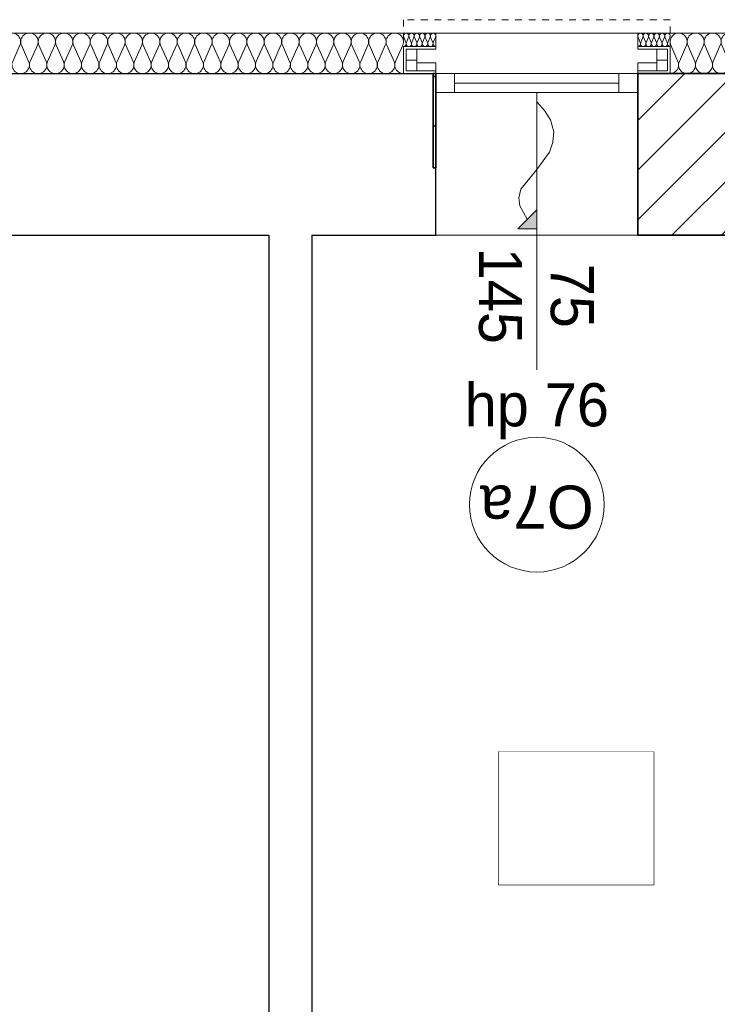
# Model space of a CAD drawing. Extents: x -515158 to -464725, y 20769 to 114053.
# Tile 54 of 69: x -485113 to -482523, y 74270 to 77924. Entities that reach past the tile are written whole.
import ezdxf

# ---------------------------------------------------------------- set-up
doc = ezdxf.new("R2010")
doc.units = 0
doc.header["$MEASUREMENT"] = 0
doc.set_wipeout_variables(frame=1)
doc.linetypes.add('Hidden Line', pattern=[50, 25, -25])
for name, color, linetype, lineweight in [('#podkład', 252, 'Continuous', 9), ('A-Okna_Nr_Pióra__9', 252, 'Continuous', 9), ('Arch ocieplenie_Nr_Pióra__44', 252, 'Continuous', 9), ('Arch opisy okien_Nr_Pióra__9', 252, 'Continuous', 9), ('Arch opisy_Nr_Pióra__9', 252, 'Continuous', 9), ('Arch wykończenie_Nr_Pióra__3', 252, 'Continuous', 18), ('Arch wyposarzenie_Nr_Pióra__10', 252, 'Continuous', 18), ('Arch zmurowania_Nr_Pióra__21', 252, 'Continuous', 9), ('Arch zmurowania_Nr_Pióra__27', 252, 'Continuous', 35), ('INWENT OPISY_Nr_Pióra__21', 252, 'Continuous', 9), ('INWENT. OKNA_Nr_Pióra__21', 252, 'Continuous', 9), ('INWENT. OKNA_Nr_Pióra__5', 252, 'Continuous', 13), ('INWENT.ŚCIANY_Nr_Pióra__1', 252, 'Continuous', 25), ('INWENT.ŚCIANY_Nr_Pióra__21', 252, 'Continuous', 9)]:
    doc.layers.add(name, color=color, linetype=linetype, lineweight=lineweight)
for name, color, linetype in [('A-Okna', 252, 'Continuous'), ('Arch ocieplenie', 252, 'Continuous'), ('Arch zmurowania', 252, 'Continuous')]:
    doc.layers.add(name, color=color, linetype=linetype)
doc.styles.add('GENERATED_STYLE_10', font='arial.ttf')
doc.styles.add('GENERATED_STYLE_4', font='txt')
doc.styles.add('GENERATED_STYLE_7', font='txt')
pattern_1 = [(45, (0, 0), (-91.923878, 91.923878), [])]

# ---------------------------------------------------------------- blocks, each defined once
blk = doc.blocks.new('Krzywa_17', base_point=(-483193.3, 79832.2))
at = {"layer": 'A-Okna_Nr_Pióra__9', "linetype": 'Continuous'}
blk.add_hatch(color=256, dxfattribs=at).paths.add_polyline_path([(-483193.3, 79361.6), (-483264, 79361.2), (-483193.7, 79432.3)], flags=0)
for p, q in [((-483264, 79361.2), (-483193.7, 79432.3)), ((-483193.3, 79361.6), (-483193.7, 79432.3)), ((-483193.3, 79361.6), (-483264, 79361.2))]:
    blk.add_line(p, q, dxfattribs=at)
at = {"layer": 'A-Okna_Nr_Pióra__9', "linetype": 'Continuous', "flags": 128}
blk.add_lwpolyline([(-483193.3, 79832.2), (-483164.2, 79801), (-483142.9, 79766), (-483130.7, 79721.3), (-483133.2, 79682.6), (-483146.2, 79646.1), (-483193.3, 79581.6), (-483252.9, 79508.3), (-483260, 79476.3), (-483256, 79446.4), (-483228.9, 79396.8)], dxfattribs=at)
blk = doc.blocks.new('Ściana_37', base_point=(-482818.3, 79937.6))
at = {"layer": 'Arch zmurowania_Nr_Pióra__21', "linetype": 'Continuous'}
h = blk.add_hatch(dxfattribs=at)
h.set_pattern_fill('Common_Brick', color=256, style=0, pattern_type=2)
h.set_pattern_definition(pattern_1)
h.paths.add_polyline_path([(-482818.3, 79337.6), (-482088.3, 79337.6), (-482088.3, 79937.6), (-482818.3, 79937.6)], flags=0)
at = {"layer": 'Arch zmurowania_Nr_Pióra__27', "linetype": 'Continuous'}
for p, q in [((-482088.3, 79937.6), (-482818.3, 79937.6)), ((-482818.3, 79937.6), (-482818.3, 79337.6)), ((-482088.3, 79337.6), (-482088.3, 79587.6)), ((-482818.3, 79337.6), (-482088.3, 79337.6))]:
    blk.add_line(p, q, dxfattribs=at)
blk = doc.blocks.new('Ściana_36', base_point=(-483578.3, 79937.6))
at = {"layer": 'Arch zmurowania_Nr_Pióra__21', "linetype": 'Continuous'}
h = blk.add_hatch(dxfattribs=at)
h.set_pattern_fill('Common_Brick', color=256, style=0, pattern_type=2)
h.set_pattern_definition(pattern_1)
h.paths.add_polyline_path([(-483578.3, 79587.6), (-483568.3, 79587.6), (-483568.3, 79937.6), (-483578.3, 79937.6)], flags=0)
at = {"layer": 'Arch zmurowania_Nr_Pióra__27', "linetype": 'Continuous'}
for p, q in [((-483568.3, 79937.6), (-483578.3, 79937.6)), ((-483578.3, 79937.6), (-483578.3, 79587.6)), ((-483568.3, 79587.6), (-483568.3, 79937.6)), ((-483578.3, 79587.6), (-483568.3, 79587.6))]:
    blk.add_line(p, q, dxfattribs=at)
blk = doc.blocks.new('Izolacja cieplna 14_229', base_point=(-482818.3, 80037.6))
at = {"layer": 'Arch ocieplenie_Nr_Pióra__44', "linetype": 'Continuous'}
for p, q in [((-482817.5, 80072.7), (-482809.2, 80052.5)), ((-482807.5, 80052.5), (-482799.2, 80072.7)), ((-482797.5, 80072.7), (-482789.2, 80052.5)), ((-482787.5, 80052.5), (-482779.2, 80072.7)), ((-482777.5, 80072.7), (-482769.2, 80052.5)), ((-482767.5, 80052.5), (-482759.2, 80072.7)), ((-482757.5, 80072.7), (-482749.2, 80052.5)), ((-482747.5, 80052.5), (-482739.2, 80072.7)), ((-482737.5, 80072.7), (-482729.2, 80052.5)), ((-482727.5, 80052.5), (-482719.2, 80072.7)), ((-482717.5, 80072.7), (-482709.2, 80052.5)), ((-482707.5, 80052.5), (-482699.2, 80072.7))]:
    blk.add_line(p, q, dxfattribs=at)
for centre, start_param, end_param in [((-482808.3, 80077), 4.299595, 8.266775), ((-482788.3, 80077), 4.299595, 8.266775), ((-482768.3, 80077), 4.299595, 8.266775), ((-482748.3, 80077), 4.299595, 8.266775), ((-482728.3, 80077), 4.299595, 8.266775), ((-482708.3, 80077), 4.299595, 8.266775), ((-482818.3, 80048.3), 3.141593, 5.125182), ((-482798.3, 80048.3), 1.158004, 5.125183), ((-482778.3, 80048.3), 1.158004, 5.125183), ((-482758.3, 80048.3), 1.158004, 5.125183), ((-482738.3, 80048.3), 1.158004, 5.125183), ((-482718.3, 80048.3), 1.158004, 5.125183), ((-482698.3, 80048.3), 1.158004, 3.141593)]:
    blk.add_ellipse(centre, major_axis=(0, 10.6), ratio=0.94039, start_param=start_param, end_param=end_param, dxfattribs=at)
blk = doc.blocks.new('Izolacja cieplna 14_228', base_point=(-483688.3, 80037.6))
at = {"layer": 'Arch ocieplenie_Nr_Pióra__44', "linetype": 'Continuous'}
for p, q in [((-483687.5, 80072.7), (-483679.2, 80052.5)), ((-483677.5, 80052.5), (-483669.2, 80072.7)), ((-483667.5, 80072.7), (-483659.2, 80052.5)), ((-483657.5, 80052.5), (-483649.2, 80072.7)), ((-483647.5, 80072.7), (-483639.2, 80052.5)), ((-483637.5, 80052.5), (-483629.2, 80072.7)), ((-483627.5, 80072.7), (-483619.2, 80052.5)), ((-483617.5, 80052.5), (-483609.2, 80072.7)), ((-483607.5, 80072.7), (-483599.2, 80052.5)), ((-483597.5, 80052.5), (-483589.2, 80072.7)), ((-483587.5, 80072.7), (-483579.2, 80052.5)), ((-483577.5, 80052.5), (-483569.2, 80072.7))]:
    blk.add_line(p, q, dxfattribs=at)
for centre, start_param, end_param in [((-483678.3, 80077), 4.299595, 8.266775), ((-483658.3, 80077), 4.299595, 8.266775), ((-483638.3, 80077), 4.299595, 8.266775), ((-483618.3, 80077), 4.299595, 8.266775), ((-483598.3, 80077), 4.299595, 8.266775), ((-483578.3, 80077), 4.299595, 8.266775), ((-483688.3, 80048.3), 3.141593, 5.125182), ((-483668.3, 80048.3), 1.158004, 5.125183), ((-483648.3, 80048.3), 1.158004, 5.125183), ((-483628.3, 80048.3), 1.158004, 5.125183), ((-483608.3, 80048.3), 1.158004, 5.125183), ((-483588.3, 80048.3), 1.158004, 5.125183), ((-483568.3, 80048.3), 1.158004, 3.141593)]:
    blk.add_ellipse(centre, major_axis=(0, 10.6), ratio=0.94039, start_param=start_param, end_param=end_param, dxfattribs=at)
blk = doc.blocks.new('Izolacja cieplna 14_223', base_point=(-485238.3, 79937.6))
at = {"layer": 'Arch ocieplenie_Nr_Pióra__44', "linetype": 'Continuous'}
for p, q in [((-485235.6, 80042.9), (-485208.7, 79982.3)), ((-485203.3, 79982.3), (-485176.5, 80042.9)), ((-485171, 80042.9), (-485144.2, 79982.3)), ((-485138.7, 79982.3), (-485111.9, 80042.9)), ((-485106.4, 80042.9), (-485079.6, 79982.3)), ((-485074.2, 79982.3), (-485047.3, 80042.9)), ((-485041.9, 80042.9), (-485015, 79982.3)), ((-485009.6, 79982.3), (-484982.7, 80042.9)), ((-484977.3, 80042.9), (-484950.4, 79982.3)), ((-484945, 79982.3), (-484918.1, 80042.9)), ((-484912.7, 80042.9), (-484885.8, 79982.3)), ((-484880.4, 79982.3), (-484853.5, 80042.9)), ((-484848.1, 80042.9), (-484821.2, 79982.3)), ((-484815.8, 79982.3), (-484789, 80042.9)), ((-484783.5, 80042.9), (-484756.7, 79982.3)), ((-484751.2, 79982.3), (-484724.4, 80042.9)), ((-484718.9, 80042.9), (-484692.1, 79982.3)), ((-484686.7, 79982.3), (-484659.8, 80042.9)), ((-484654.4, 80042.9), (-484627.5, 79982.3)), ((-484622.1, 79982.3), (-484595.2, 80042.9)), ((-484589.8, 80042.9), (-484562.9, 79982.3)), ((-484557.5, 79982.3), (-484530.6, 80042.9)), ((-484525.2, 80042.9), (-484498.3, 79982.3)), ((-484492.9, 79982.3), (-484466, 80042.9)), ((-484460.6, 80042.9), (-484433.7, 79982.3)), ((-484428.3, 79982.3), (-484401.5, 80042.9)), ((-484396, 80042.9), (-484369.2, 79982.3)), ((-484363.7, 79982.3), (-484336.9, 80042.9)), ((-484331.4, 80042.9), (-484304.6, 79982.3)), ((-484299.2, 79982.3), (-484272.3, 80042.9)), ((-484266.9, 80042.9), (-484240, 79982.3)), ((-484234.6, 79982.3), (-484207.7, 80042.9)), ((-484202.3, 80042.9), (-484175.4, 79982.3)), ((-484170, 79982.3), (-484143.1, 80042.9)), ((-484137.7, 80042.9), (-484110.8, 79982.3)), ((-484105.4, 79982.3), (-484078.5, 80042.9)), ((-484073.1, 80042.9), (-484046.2, 79982.3)), ((-484040.8, 79982.3), (-484014, 80042.9)), ((-484008.5, 80042.9), (-483981.7, 79982.3)), ((-483976.2, 79982.3), (-483949.4, 80042.9)), ((-483943.9, 80042.9), (-483917.1, 79982.3)), ((-483911.7, 79982.3), (-483884.8, 80042.9)), ((-483879.4, 80042.9), (-483852.5, 79982.3)), ((-483847.1, 79982.3), (-483820.2, 80042.9)), ((-483814.8, 80042.9), (-483787.9, 79982.3)), ((-483782.5, 79982.3), (-483755.6, 80042.9)), ((-483750.2, 80042.9), (-483723.3, 79982.3)), ((-483717.9, 79982.3), (-483691, 80042.9))]:
    blk.add_line(p, q, dxfattribs=at)
for centre, start_param, end_param in [((-485206, 80055.7), 5.870392, 9.837571), ((-485141.5, 80055.7), 5.870392, 9.837571), ((-485076.9, 80055.7), 5.870392, 9.837571), ((-485012.3, 80055.7), 5.870392, 9.837571), ((-484947.7, 80055.7), 5.870392, 9.837571), ((-484883.1, 80055.7), 5.870392, 9.837571), ((-484818.5, 80055.7), 5.870392, 9.837571), ((-484754, 80055.7), 5.870392, 9.837571), ((-484689.4, 80055.7), 5.870392, 9.837571), ((-484624.8, 80055.7), 5.870392, 9.837571), ((-484560.2, 80055.7), 5.870392, 9.837571), ((-484495.6, 80055.7), 5.870392, 9.837571), ((-484431, 80055.7), 5.870392, 9.837571), ((-484366.5, 80055.7), 5.870392, 9.837571), ((-484301.9, 80055.7), 5.870392, 9.837571), ((-484237.3, 80055.7), 5.870392, 9.837571), ((-484172.7, 80055.7), 5.870392, 9.837571), ((-484108.1, 80055.7), 5.870392, 9.837571), ((-484043.5, 80055.7), 5.870392, 9.837571), ((-483979, 80055.7), 5.870392, 9.837571), ((-483914.4, 80055.7), 5.870392, 9.837571), ((-483849.8, 80055.7), 5.870392, 9.837571), ((-483785.2, 80055.7), 5.870392, 9.837571), ((-483720.6, 80055.7), 5.870392, 9.837571), ((-485238.3, 79969.5), 4.712389, 6.695979), ((-485173.7, 79969.5), 2.7288, 6.695979), ((-485109.2, 79969.5), 2.7288, 6.695979), ((-485044.6, 79969.5), 2.7288, 6.695979), ((-484980, 79969.5), 2.7288, 6.695979), ((-484915.4, 79969.5), 2.7288, 6.695979), ((-484850.8, 79969.5), 2.7288, 6.695979), ((-484786.2, 79969.5), 2.7288, 6.695979), ((-484721.7, 79969.5), 2.7288, 6.695979), ((-484657.1, 79969.5), 2.7288, 6.695979), ((-484592.5, 79969.5), 2.7288, 6.695979), ((-484527.9, 79969.5), 2.7288, 6.695979), ((-484463.3, 79969.5), 2.7288, 6.695979), ((-484398.7, 79969.5), 2.7288, 6.695979), ((-484334.2, 79969.5), 2.7288, 6.695979), ((-484269.6, 79969.5), 2.7288, 6.695979), ((-484205, 79969.5), 2.7288, 6.695979), ((-484140.4, 79969.5), 2.7288, 6.695979), ((-484075.8, 79969.5), 2.7288, 6.695979), ((-484011.2, 79969.5), 2.7288, 6.695979), ((-483946.7, 79969.5), 2.7288, 6.695979), ((-483882.1, 79969.5), 2.7288, 6.695979), ((-483817.5, 79969.5), 2.7288, 6.695979), ((-483752.9, 79969.5), 2.7288, 6.695979), ((-483688.3, 79969.5), 2.7288, 4.712389)]:
    blk.add_ellipse(centre, major_axis=(32.3, 0), ratio=0.987924, start_param=start_param, end_param=end_param, dxfattribs=at)
blk = doc.blocks.new('Izolacja cieplna 14_222', base_point=(-482698.3, 79937.6))
at = {"layer": 'Arch ocieplenie_Nr_Pióra__44', "linetype": 'Continuous'}
for p, q in [((-482695.7, 80042.9), (-482669.5, 79982.3)), ((-482664.2, 79982.3), (-482638, 80042.9)), ((-482632.7, 80042.9), (-482606.5, 79982.3)), ((-482601.3, 79982.3), (-482575.1, 80042.9)), ((-482569.8, 80042.9), (-482543.6, 79982.3)), ((-482538.3, 79982.3), (-482512.1, 80042.9)), ((-482506.8, 80042.9), (-482480.6, 79982.3)), ((-482475.3, 79982.3), (-482449.2, 80042.9)), ((-482443.9, 80042.9), (-482417.7, 79982.3)), ((-482412.4, 79982.3), (-482386.2, 80042.9)), ((-482380.9, 80042.9), (-482354.7, 79982.3)), ((-482349.4, 79982.3), (-482323.2, 80042.9)), ((-482318, 80042.9), (-482291.8, 79982.3)), ((-482286.5, 79982.3), (-482260.3, 80042.9)), ((-482255, 80042.9), (-482228.8, 79982.3)), ((-482223.5, 79982.3), (-482197.3, 80042.9)), ((-482192.1, 80042.9), (-482165.9, 79982.3)), ((-482160.6, 79982.3), (-482134.4, 80042.9)), ((-482129.1, 80042.9), (-482102.9, 79982.3)), ((-482097.6, 79982.3), (-482071.4, 80042.9)), ((-482066.1, 80042.9), (-482040, 79982.3)), ((-482034.7, 79982.3), (-482008.5, 80042.9)), ((-482003.2, 80042.9), (-481977, 79982.3)), ((-481971.7, 79982.3), (-481945.5, 80042.9)), ((-481940.2, 80042.9), (-481914.1, 79982.3)), ((-481908.8, 79982.3), (-481882.6, 80042.9)), ((-481877.3, 80042.9), (-481851.1, 79982.3)), ((-481845.8, 79982.3), (-481819.6, 80042.9)), ((-481814.3, 80042.9), (-481788.1, 79982.3)), ((-481782.9, 79982.3), (-481756.7, 80042.9)), ((-481751.4, 80042.9), (-481725.2, 79982.3)), ((-481719.9, 79982.3), (-481693.7, 80042.9)), ((-481688.4, 80042.9), (-481662.2, 79982.3)), ((-481657, 79982.3), (-481630.8, 80042.9)), ((-481625.5, 80042.9), (-481599.3, 79982.3)), ((-481594, 79982.3), (-481567.8, 80042.9)), ((-481562.5, 80042.9), (-481536.3, 79982.3)), ((-481531, 79982.3), (-481504.9, 80042.9)), ((-481499.6, 80042.9), (-481473.4, 79982.3)), ((-481468.1, 79982.3), (-481441.9, 80042.9)), ((-481436.6, 80042.9), (-481410.4, 79982.3)), ((-481405.1, 79982.3), (-481378.9, 80042.9)), ((-481373.7, 80042.9), (-481347.5, 79982.3)), ((-481342.2, 79982.3), (-481316, 80042.9)), ((-481310.7, 80042.9), (-481284.5, 79982.3)), ((-481279.2, 79982.3), (-481253, 80042.9)), ((-481247.8, 80042.9), (-481221.6, 79982.3)), ((-481216.3, 79982.3), (-481190.1, 80042.9)), ((-481184.8, 80042.9), (-481158.6, 79982.3)), ((-481153.3, 79982.3), (-481127.1, 80042.9)), ((-481121.8, 80042.9), (-481095.7, 79982.3)), ((-481090.4, 79982.3), (-481064.2, 80042.9)), ((-481058.9, 80042.9), (-481032.7, 79982.3)), ((-481027.4, 79982.3), (-481001.2, 80042.9)), ((-480995.9, 80042.9), (-480969.8, 79982.3)), ((-480964.5, 79982.3), (-480938.3, 80042.9)), ((-480933, 80042.9), (-480906.8, 79982.3)), ((-480901.5, 79982.3), (-480875.3, 80042.9)), ((-480870, 80042.9), (-480843.8, 79982.3)), ((-480838.6, 79982.3), (-480812.4, 80042.9)), ((-480807.1, 80042.9), (-480780.9, 79982.3)), ((-480775.6, 79982.3), (-480749.4, 80042.9)), ((-480744.1, 80042.9), (-480717.9, 79982.3)), ((-480712.6, 79982.3), (-480686.5, 80042.9)), ((-480681.2, 80042.9), (-480655, 79982.3)), ((-480649.7, 79982.3), (-480623.5, 80042.9)), ((-480618.2, 80042.9), (-480592, 79982.3)), ((-480586.7, 79982.3), (-480560.6, 80042.9))]:
    blk.add_line(p, q, dxfattribs=at)
for centre, start_param, end_param in [((-482666.8, 80055.7), 4.299595, 8.266775), ((-482603.9, 80055.7), 4.299595, 8.266775), ((-482540.9, 80055.7), 4.299595, 8.266775), ((-482478, 80055.7), 4.299595, 8.266775), ((-482415, 80055.7), 4.299595, 8.266775), ((-482352.1, 80055.7), 4.299595, 8.266775), ((-482289.1, 80055.7), 4.299595, 8.266775), ((-482226.2, 80055.7), 4.299595, 8.266775), ((-482163.2, 80055.7), 4.299595, 8.266775), ((-482100.3, 80055.7), 4.299595, 8.266775), ((-482037.3, 80055.7), 4.299595, 8.266775), ((-481974.4, 80055.7), 4.299595, 8.266775), ((-481911.4, 80055.7), 4.299595, 8.266775), ((-481848.5, 80055.7), 4.299595, 8.266775), ((-481785.5, 80055.7), 4.299595, 8.266775), ((-481722.5, 80055.7), 4.299595, 8.266775), ((-481659.6, 80055.7), 4.299595, 8.266775), ((-481596.6, 80055.7), 4.299595, 8.266775), ((-481533.7, 80055.7), 4.299595, 8.266775), ((-481470.7, 80055.7), 4.299595, 8.266775), ((-481407.8, 80055.7), 4.299595, 8.266775), ((-481344.8, 80055.7), 4.299595, 8.266775), ((-481281.9, 80055.7), 4.299595, 8.266775), ((-481218.9, 80055.7), 4.299595, 8.266775), ((-481156, 80055.7), 4.299595, 8.266775), ((-481093, 80055.7), 4.299595, 8.266775), ((-481030.1, 80055.7), 4.299595, 8.266775), ((-480967.1, 80055.7), 4.299595, 8.266775), ((-480904.2, 80055.7), 4.299595, 8.266775), ((-480841.2, 80055.7), 4.299595, 8.266775), ((-480778.2, 80055.7), 4.299595, 8.266775), ((-480715.3, 80055.7), 4.299595, 8.266775), ((-480652.3, 80055.7), 4.299595, 8.266775), ((-480589.4, 80055.7), 4.299595, 8.266775), ((-482698.3, 79969.5), 3.141593, 5.125182), ((-482635.4, 79969.5), 1.158004, 5.125183), ((-482572.4, 79969.5), 1.158004, 5.125183), ((-482509.5, 79969.5), 1.158004, 5.125183), ((-482446.5, 79969.5), 1.158004, 5.125183), ((-482383.6, 79969.5), 1.158004, 5.125183), ((-482320.6, 79969.5), 1.158004, 5.125183), ((-482257.7, 79969.5), 1.158004, 5.125183), ((-482194.7, 79969.5), 1.158004, 5.125183), ((-482131.7, 79969.5), 1.158004, 5.125183), ((-482068.8, 79969.5), 1.158004, 5.125183), ((-482005.8, 79969.5), 1.158004, 5.125183), ((-481942.9, 79969.5), 1.158004, 5.125183), ((-481879.9, 79969.5), 1.158004, 5.125183), ((-481817, 79969.5), 1.158004, 5.125183), ((-481754, 79969.5), 1.158004, 5.125183), ((-481691.1, 79969.5), 1.158004, 5.125183), ((-481628.1, 79969.5), 1.158004, 5.125183), ((-481565.2, 79969.5), 1.158004, 5.125183), ((-481502.2, 79969.5), 1.158004, 5.125183), ((-481439.3, 79969.5), 1.158004, 5.125183), ((-481376.3, 79969.5), 1.158004, 5.125183), ((-481313.4, 79969.5), 1.158004, 5.125183), ((-481250.4, 79969.5), 1.158004, 5.125183), ((-481187.4, 79969.5), 1.158004, 5.125183), ((-481124.5, 79969.5), 1.158004, 5.125183), ((-481061.5, 79969.5), 1.158004, 5.125183), ((-480998.6, 79969.5), 1.158004, 5.125183), ((-480935.6, 79969.5), 1.158004, 5.125183), ((-480872.7, 79969.5), 1.158004, 5.125183), ((-480809.7, 79969.5), 1.158004, 5.125183), ((-480746.8, 79969.5), 1.158004, 5.125183), ((-480683.8, 79969.5), 1.158004, 5.125183), ((-480620.9, 79969.5), 1.158004, 5.125183), ((-480557.9, 79969.5), 1.158004, 3.141593)]:
    blk.add_ellipse(centre, major_axis=(0, 31.9), ratio=0.986677, start_param=start_param, end_param=end_param, dxfattribs=at)
blk = doc.blocks.new('p1')
at = {"layer": 'Arch opisy_Nr_Pióra__9', "color": 252, "linetype": 'Continuous'}
blk.add_circle((-483193.3, 76124.3), 250, dxfattribs=at)
at = {"layer": 'Arch wykończenie_Nr_Pióra__3', "color": 252, "linetype": 'Continuous'}
for p, q in [((-485358.3, 77874.3), (-483568.3, 77874.3)), ((-483568.3, 77824.3), (-483568.3, 77874.3)), ((-482818.3, 77824.3), (-482818.3, 77874.3)), ((-482818.3, 77874.3), (-480437.9, 77874.3))]:
    blk.add_line(p, q, dxfattribs=at)
at = {"layer": 'Arch wyposarzenie_Nr_Pióra__10', "color": 252, "linetype": 'Hidden Line'}
for p, q in [((-483688.3, 77924.3), (-483688.3, 77724.3)), ((-482698.3, 77924.3), (-483688.3, 77924.3)), ((-482698.3, 77724.3), (-482698.3, 77924.3))]:
    blk.add_line(p, q, dxfattribs=at)
at = {"layer": 'Arch wyposarzenie_Nr_Pióra__10', "color": 252, "linetype": 'Continuous'}
for p, q in [((-483688.3, 77824.3), (-483568.3, 77824.3)), ((-483688.3, 77724.3), (-483688.3, 77824.3)), ((-483678.3, 77734.3), (-483678.3, 77814.3)), ((-483678.3, 77814.3), (-483568.3, 77814.3)), ((-483638.3, 77734.3), (-483638.3, 77814.3)), ((-483568.3, 77824.3), (-483568.3, 77814.3)), ((-482818.3, 77824.3), (-482818.3, 77814.3)), ((-482698.3, 77824.3), (-482818.3, 77824.3)), ((-482708.3, 77814.3), (-482818.3, 77814.3)), ((-482748.3, 77734.3), (-482748.3, 77814.3)), ((-482708.3, 77734.3), (-482708.3, 77814.3)), ((-482698.3, 77724.3), (-482698.3, 77824.3)), ((-483638.3, 77774.3), (-483678.3, 77774.3)), ((-482748.3, 77774.3), (-482708.3, 77774.3)), ((-483568.3, 77734.3), (-483678.3, 77734.3)), ((-483568.1, 77764.3), (-483638.3, 77764.3)), ((-483568.3, 77734.3), (-483568.3, 77724.3)), ((-483568.1, 77734.3), (-483568.1, 77764.3)), ((-482818.6, 77764.3), (-482748.3, 77764.3)), ((-482818.6, 77734.3), (-482818.6, 77764.3)), ((-482818.3, 77734.3), (-482818.3, 77724.3)), ((-482818.3, 77734.3), (-482708.3, 77734.3)), ((-483568.3, 77724.3), (-483688.3, 77724.3)), ((-482818.3, 77724.3), (-482698.3, 77724.3))]:
    blk.add_line(p, q, dxfattribs=at)
at = {"layer": 'INWENT OPISY_Nr_Pióra__21', "color": 252, "linetype": 'Continuous', "flags": 128}
blk.add_lwpolyline([(-482759.3, 74713.3), (-483335.3, 74713.3), (-483335.3, 75207.4), (-482759.3, 75207.4)], close=True, dxfattribs=at)
at = {"layer": 'INWENT. OKNA_Nr_Pióra__5', "color": 252, "linetype": 'Continuous'}
for p, q in [((-483568.3, 77724.3), (-482818.3, 77724.3)), ((-483498.3, 77724.3), (-483498.3, 77654.3)), ((-482888.3, 77724.3), (-482888.3, 77654.3)), ((-482888.3, 77689.3), (-483498.3, 77689.3)), ((-483568.3, 77654.3), (-482818.3, 77654.3)), ((-483193.3, 77654.3), (-483193.3, 76624.3))]:
    blk.add_line(p, q, dxfattribs=at)
at = {"layer": 'INWENT.ŚCIANY_Nr_Pióra__1', "color": 252, "linetype": 'Continuous'}
for p, q in [((-485338.3, 77724.3), (-483578.3, 77724.3)), ((-483578.3, 77374.3), (-483578.3, 77724.3)), ((-483578.3, 77374.3), (-483568.3, 77374.3)), ((-483568.3, 77124.3), (-483568.3, 77374.3)), ((-485338.3, 77124.3), (-484188.3, 77124.3)), ((-484188.3, 77124.3), (-484188.3, 72704.3)), ((-484028.3, 77124.3), (-483568.3, 77124.3)), ((-484028.3, 77124.3), (-484028.3, 73514.3))]:
    blk.add_line(p, q, dxfattribs=at)
at = {"layer": 'INWENT.ŚCIANY_Nr_Pióra__21', "color": 252, "linetype": 'Continuous'}
for p, q in [((-483568.3, 77874.3), (-482818.3, 77874.3)), ((-483568.3, 77124.3), (-482088.3, 77124.3))]:
    blk.add_line(p, q, dxfattribs=at)
at = {"layer": 'A-Okna', "color": 252, "linetype": 'Continuous', "lineweight": 9}
blk.add_blockref('Krzywa_17', (-483193.3, 77618.9), dxfattribs=at)
at = {"layer": 'Arch ocieplenie', "color": 252, "linetype": 'Continuous', "lineweight": 13}
for name, p in [('Izolacja cieplna 14_223', (-485238.3, 77724.3)), ('Izolacja cieplna 14_228', (-483688.3, 77824.3)), ('Izolacja cieplna 14_229', (-482818.3, 77824.3)), ('Izolacja cieplna 14_222', (-482698.3, 77724.3))]:
    blk.add_blockref(name, p, dxfattribs=at)
at = {"layer": 'Arch zmurowania', "color": 252}
for name, p in [('Ściana_36', (-483578.3, 77724.3)), ('Ściana_37', (-482818.3, 77724.3))]:
    blk.add_blockref(name, p, dxfattribs=at)
at = {"layer": 'Arch opisy okien_Nr_Pióra__9', "color": 252, "linetype": 'Continuous', "insert": (-483193.3, 76035.2), "char_height": 160, "attachment_point": 2, "rotation": 180, "style": 'GENERATED_STYLE_10'}
blk.add_mtext('{O7a}', dxfattribs=at)
at = {"layer": 'INWENT OPISY_Nr_Pióra__21', "color": 252, "linetype": 'Continuous', "insert": (-483047.3, 75115.7), "char_height": 300, "attachment_point": 8, "rotation": 180, "style": 'GENERATED_STYLE_4'}
blk.add_mtext('{1.9 }', dxfattribs=at)
at = {"layer": 'INWENT. OKNA_Nr_Pióra__21', "color": 252, "linetype": 'Continuous', "insert": (-482981.6, 76899.3), "char_height": 160, "width": 709.227, "attachment_point": 2, "rotation": 270, "line_spacing_factor": 0.998384, "style": 'GENERATED_STYLE_7'}
blk.add_mtext('{75\\P145}', dxfattribs=at)
at = {"layer": 'INWENT. OKNA_Nr_Pióra__21', "color": 252, "linetype": 'Continuous', "insert": (-483193.3, 76575), "char_height": 160, "attachment_point": 2, "style": 'GENERATED_STYLE_7'}
blk.add_mtext('{hp 76}', dxfattribs=at)
at = {"color": 252, "linetype": 'Continuous', "ltscale": 1956693.400529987}
blk.add_wipeout([(-482759.3, 74713.3), (-483335.3, 74713.3), (-483335.3, 75207.4), (-482759.3, 75207.4)], dxfattribs=at).dxf.layer = 'INWENT OPISY_Nr_Pióra__21'

msp = doc.modelspace()

# ---------------------------------------------------------------- block references
at = {"layer": '#podkład'}
msp.add_blockref('p1', (0, 0), dxfattribs=at)

doc.saveas('drawing.dxf')
